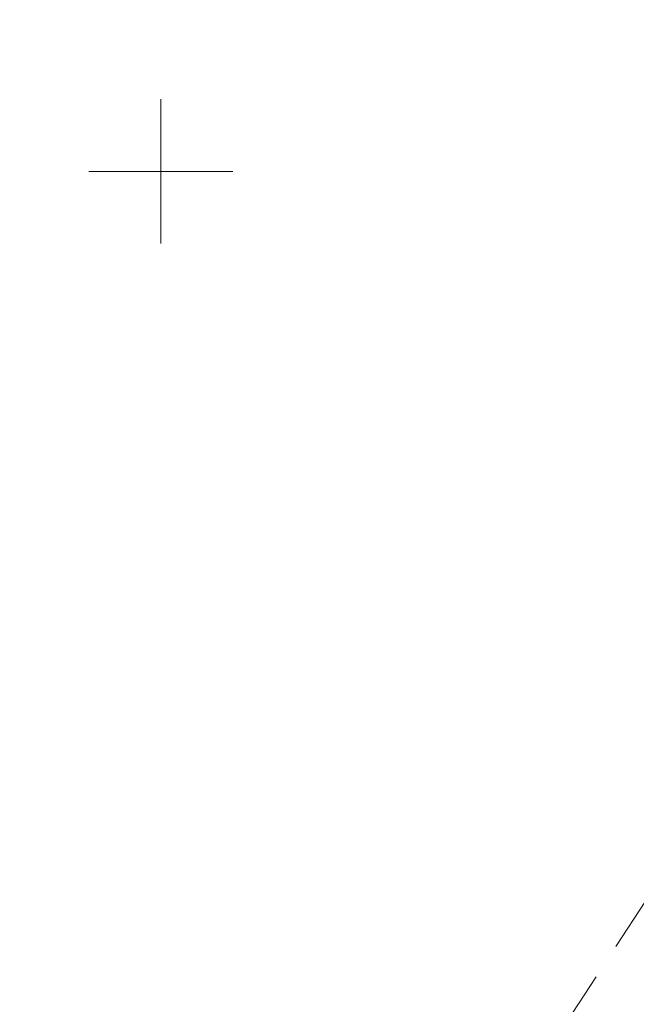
# Model space of a CAD drawing. Header units: millimetres. Extents: x 641988563 to 642234695, y 6457251462 to 6457368821.
# Tile 129 of 223: x 641996081 to 642013193, y 6457326901 to 6457354207. Entities that reach past the tile are written whole.
import ezdxf

# ---------------------------------------------------------------- set-up
doc = ezdxf.new("R2010")
doc.units = ezdxf.units.MM
doc.header["$MEASUREMENT"] = 0
doc.linetypes.add('ASFBET', pattern=[2500, 1500, -1000])
doc.layers.add('_KUU_VÕRK', color=7, linetype='Continuous')
doc.layers.add('TEE', color=7, linetype='Continuous')

msp = doc.modelspace()

# ---------------------------------------------------------------- linework, layer by layer
at = {"layer": '_KUU_VÕRK', "color": 7, "linetype": 'Continuous', "lineweight": 5}
for p, q in [((642000000, 6457352000.178), (642000000, 6457347999.822)), ((641997999.822, 6457350000), (642002000.178, 6457350000))]:
    msp.add_line(p, q, dxfattribs=at)
at = {"layer": 'TEE', "color": 7, "linetype": 'ASFBET', "lineweight": 5, "flags": 128}
msp.add_lwpolyline([(642034806, 6457368821), (642034662, 6457365357), (642034191, 6457363553), (642032645.08, 6457360641.601), (642027450.607, 6457352465.709), (642023663, 6457345857), (642016691, 6457334723), (642010723, 6457325587), (642004337, 6457315593), (642002514.36, 6457312996.934), (641999742, 6457309590), (641999137, 6457309178), (641997849.977, 6457308206.379), (641997768.546, 6457308208.6), (641996081, 6457309472)], dxfattribs=at)
msp.add_lwpolyline([(642034806, 6457368821), (642034662, 6457365357), (642034191, 6457363553), (642032645.08, 6457360641.601), (642027450.607, 6457352465.709), (642023663, 6457345857), (642016691, 6457334723), (642010723, 6457325587), (642004337, 6457315593), (642002514.36, 6457312996.934), (641999742, 6457309590), (641999137, 6457309178), (641997849.977, 6457308206.379), (641997768.546, 6457308208.6), (641996081, 6457309472)], dxfattribs=at)

doc.saveas('drawing.dxf')
